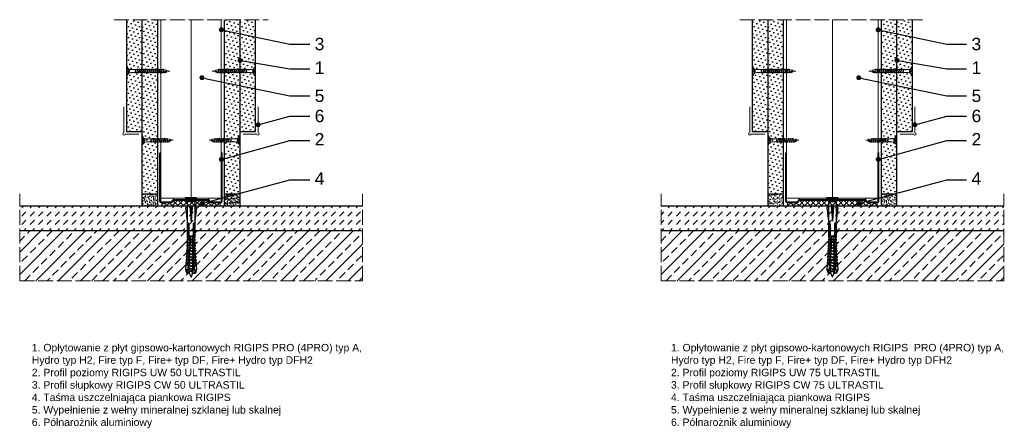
# Model space of a CAD drawing. Header units: millimetres. Extents: x 1487 to 2888, y 947 to 1276.
# Tile 1 of 2: x 1487 to 2280, y 947 to 1276. Entities that reach past the tile are written whole.
import ezdxf
from ezdxf import colors
from ezdxf.entities.mleader import LeaderData, LeaderLine
from ezdxf.math import Vec2, Vec3

# ---------------------------------------------------------------- set-up
doc = ezdxf.new("R2010")
doc.units = ezdxf.units.MM
doc.linetypes.add('ACAD_ISO02W100', pattern=[15, 12, -3])
for name, color, linetype, lineweight in [('_ISOVER WELNA', 7, 'BATTING', 9), ('_RIGIPS AKCESORIA', 7, 'Continuous', 18), ('_RIGIPS G-K', 7, 'Continuous', 25), ('_RIGIPS PROFIL', 7, 'Continuous', 18), ('KRESKOWANIE', 7, 'Continuous', 9), ('OPISY', 7, 'Continuous', 9), ('PRZERYWANA', 7, 'ACAD_ISO02W100', 9)]:
    doc.layers.add(name, color=color, linetype=linetype, lineweight=lineweight)
doc.styles.get("Standard").update_dxf_attribs({"font": 'arial.ttf'})
doc.linetypes.add('BATTING', pattern='A,0.00254,-2.54,[134,ltypeshp.shx,S=2.54,R=0,X=-2.54,Y=0],-5.08,[134,ltypeshp.shx,S=2.54,R=180,X=2.54,Y=0],-2.54', length=10.16254)

# ---------------------------------------------------------------- blocks, each defined once
blk = doc.blocks.new('TN 25')
at = {"layer": '_RIGIPS AKCESORIA'}
for p, q in [((0, -0.84), (0, 7.16)), ((0, 7.16), (0.46, 7.16)), ((0.46, 4.78), (0, 4.78)), ((0, 3.5), (1.77, 3.5)), ((0, 2.83), (1.77, 2.83)), ((0.46, 1.64), (0, 1.64)), ((0.46, 7.16), (0.46, 4.78)), ((0.46, -0.84), (0.46, 1.64)), ((1.77, 3.5), (1.77, 4.2)), ((1.77, 2.83), (1.77, 2.18)), ((3.02, 4.46), (8.47, 4.46)), ((7.49, 2.01), (3.55, 2.01)), ((7.12, 4.46), (7.12, 3.18)), ((8.03, 2.01), (7.12, 4.46)), ((7.12, 3.18), (7.65, 1.53)), ((7.65, 1.53), (8.03, 2.01)), ((9.41, 2.01), (8.03, 2.01)), ((8.47, 4.46), (8.79, 5)), ((9.61, 1.51), (8.47, 4.46)), ((8.79, 5), (9.93, 2.01)), ((9, 4.46), (10.1, 4.46)), ((9.93, 2.01), (9.61, 1.51)), ((11.04, 2.01), (9.93, 2.01)), ((10.1, 4.46), (10.41, 5)), ((11.23, 1.51), (10.1, 4.46)), ((10.41, 5), (11.56, 2.01)), ((10.62, 4.46), (11.67, 4.46)), ((11.56, 2.01), (11.23, 1.51)), ((12.61, 2.01), (11.56, 2.01)), ((11.67, 4.46), (11.99, 5)), ((12.81, 1.51), (11.67, 4.46)), ((11.99, 5), (13.14, 2.01)), ((12.2, 4.46), (13.21, 4.46)), ((13.14, 2.01), (12.81, 1.51)), ((14.15, 2.01), (13.14, 2.01)), ((13.21, 4.46), (13.52, 5)), ((14.34, 1.51), (13.21, 4.46)), ((13.52, 5), (14.67, 2.01)), ((13.73, 4.46), (14.8, 4.46)), ((14.67, 2.01), (14.34, 1.51)), ((15.74, 2.01), (14.67, 2.01)), ((14.8, 4.46), (15.12, 5)), ((15.94, 1.51), (14.8, 4.46)), ((15.12, 5), (16.26, 2.01)), ((15.33, 4.46), (16.42, 4.46)), ((16.26, 2.01), (15.94, 1.51)), ((17.36, 2.01), (16.26, 2.01)), ((16.42, 4.46), (16.73, 5)), ((17.55, 1.51), (16.42, 4.46)), ((16.73, 5), (17.88, 2.01)), ((16.94, 4.46), (17.99, 4.46)), ((17.88, 2.01), (17.55, 1.51)), ((18.93, 2.01), (17.88, 2.01)), ((17.99, 4.46), (18.31, 5)), ((19.13, 1.51), (17.99, 4.46)), ((18.31, 5), (19.45, 2.01)), ((18.52, 4.46), (19.68, 4.46)), ((19.45, 2.01), (19.13, 1.51)), ((19.45, 2.01), (20.62, 2.01)), ((19.68, 4.46), (20, 5)), ((20.82, 1.51), (19.68, 4.46)), ((20, 5), (21.14, 2.01)), ((20.21, 4.46), (20.7, 4.46)), ((20.7, 4.46), (22.28, 3.98)), ((21.14, 2.01), (20.82, 1.51)), ((21.14, 2.01), (21.81, 2.12)), ((21.85, 1.83), (21.67, 3.28)), ((21.67, 3.28), (22.14, 2.4)), ((22.14, 2.4), (21.85, 1.83)), ((22.7, 2.36), (22.14, 2.4)), ((22.28, 3.98), (22.56, 4.37)), ((22.7, 2.36), (22.28, 3.98)), ((22.56, 4.37), (23.03, 2.71)), ((23.03, 2.71), (22.7, 2.36)), ((22.71, 3.85), (25, 3.24)), ((25, 3.24), (23.03, 2.71)), ((0, -0.84), (0.46, -0.84))]:
    blk.add_line(p, q, dxfattribs=at)
for centre, major_axis, ratio, start_param, end_param in [((3.09, 7.67), (0.17, 3.2), 0.826134, 1.773653, 3.180586), ((-0.04, 0.9), (0, 3.93), 0.848176, -0.720942, -0.151112), ((3.37, -1.57), (0.28, 3.57), 0.832181, 0.035984, 1.430787), ((-2.73, 15.91), (0, 14.76), 0.848176, 3.399396, 3.475072), ((0.59, 4.62), (0, 2.81), 0.848176, 3.475072, 3.862535), ((1.66, 3.18), (0, 0.895), 0.848176, -1.552777, -0.720942), ((1.66, 3.18), (0, 0.895), 0.848176, 3.862535, 4.730408)]:
    blk.add_ellipse(centre, major_axis=major_axis, ratio=ratio, start_param=start_param, end_param=end_param, dxfattribs=at)
blk = doc.blocks.new('UW 50 ULTRASTIL')
h = blk.add_hatch()
h.set_pattern_fill('ANSI31', color=256, scale=0.5, style=0)
h.paths.add_polyline_path([(-104.51, 0.56), (-104.18, 1.24, -0.286951), (-103.29, 1.8), (-82.41, 1.8), (-76.29, 1.8, -0.286951), (-75.39, 1.24), (-75.06, 0.56, 0.286951), (-74.16, 0), (-65.59, 0, 0.414214), (-64.79, 0.8), (-64.79, 40), (-65.34, 40), (-65.34, 0.8, -0.414214), (-65.59, 0.55), (-73.82, 0.55, -0.286951), (-74.72, 1.11), (-75.05, 1.79, 0.286951), (-75.94, 2.35), (-103.63, 2.35, 0.286951), (-104.53, 1.79), (-104.86, 1.11, -0.286951), (-105.76, 0.55), (-113.99, 0.55, -0.414214), (-114.24, 0.8), (-114.24, 40), (-114.79, 40), (-114.79, 0.8, 0.414214), (-113.99, 0), (-105.41, 0, 0.286951)])
for p, q in [((-114.79, 0.8), (-114.79, 40)), ((-114.79, 40), (-114.24, 40)), ((-114.24, 0.8), (-114.24, 40)), ((-65.34, 0.8), (-65.34, 40)), ((-64.79, 40), (-65.34, 40)), ((-64.79, 0.8), (-64.79, 40)), ((-113.99, 0.55), (-105.76, 0.55)), ((-113.99, 0), (-105.41, 0)), ((-104.86, 1.11), (-104.53, 1.79)), ((-104.51, 0.56), (-104.18, 1.24)), ((-103.63, 2.35), (-75.94, 2.35)), ((-103.29, 1.8), (-76.29, 1.8)), ((-75.06, 0.56), (-75.39, 1.24)), ((-74.72, 1.11), (-75.05, 1.79)), ((-74.16, 0), (-65.59, 0)), ((-73.82, 0.55), (-65.59, 0.55))]:
    blk.add_line(p, q)
for centre, radius, start, end in [((-113.99, 0.8), 0.8, 180, 270), ((-113.99, 0.8), 0.25, 180, 270), ((-105.76, 1.55), 1, 270, 334.04349), ((-105.41, 1), 1, 270, 334.04349), ((-103.63, 1.35), 1, 90, 154.04349), ((-103.29, 0.8), 1, 90, 154.04349), ((-76.29, 0.8), 1, 25.95651, 90), ((-75.94, 1.35), 1, 25.95651, 90), ((-74.16, 1), 1, 205.95651, 270), ((-73.82, 1.55), 1, 205.95651, 270), ((-65.59, 0.8), 0.8, 270, 0), ((-65.59, 0.8), 0.25, 270, 0)]:
    blk.add_arc(centre, radius, start, end)
blk = doc.blocks.new('UW 75 ULTRASTIL')
h = blk.add_hatch()
h.set_pattern_fill('ANSI31', color=256, scale=0.5, style=0)
h.paths.add_polyline_path([(-11.93, 0.56), (-11.6, 1.24, -0.286951), (-10.7, 1.8), (10.18, 1.8), (41.3, 1.8, -0.286951), (42.2, 1.24), (42.53, 0.56, 0.286951), (43.43, 0), (52, 0, 0.414214), (52.8, 0.8), (52.8, 40), (52.25, 40), (52.25, 0.8, -0.414214), (52, 0.55), (43.77, 0.55, -0.286951), (42.87, 1.11), (42.54, 1.79, 0.286951), (41.64, 2.35), (-11.04, 2.35, 0.286951), (-11.94, 1.79), (-12.27, 1.11, -0.286951), (-13.17, 0.55), (-21.4, 0.55, -0.414214), (-21.65, 0.8), (-21.65, 40), (-22.2, 40), (-22.2, 0.8, 0.414214), (-21.4, 0), (-12.83, 0, 0.286951)])
for p, q in [((-22.2, 0.8), (-22.2, 40)), ((-22.2, 40), (-21.65, 40)), ((-21.65, 0.8), (-21.65, 40)), ((52.25, 0.8), (52.25, 40)), ((52.8, 40), (52.25, 40)), ((52.8, 0.8), (52.8, 40)), ((-21.4, 0.55), (-13.17, 0.55)), ((-21.4, 0), (-12.83, 0)), ((-12.27, 1.11), (-11.94, 1.79)), ((-11.93, 0.56), (-11.6, 1.24)), ((-11.04, 2.35), (41.64, 2.35)), ((-10.7, 1.8), (41.3, 1.8)), ((42.53, 0.56), (42.2, 1.24)), ((42.87, 1.11), (42.54, 1.79)), ((43.43, 0), (52, 0)), ((43.77, 0.55), (52, 0.55))]:
    blk.add_line(p, q)
for centre, radius, start, end in [((-21.4, 0.8), 0.8, 180, 270), ((-21.4, 0.8), 0.25, 180, 270), ((-13.17, 1.55), 1, 270, 334.04349), ((-12.83, 1), 1, 270, 334.04349), ((-11.04, 1.35), 1, 90, 154.04349), ((-10.7, 0.8), 1, 90, 154.04349), ((41.3, 0.8), 1, 25.95651, 90), ((41.64, 1.35), 1, 25.95651, 90), ((43.43, 1), 1, 205.95651, 270), ((43.77, 1.55), 1, 205.95651, 270), ((52, 0.8), 0.8, 270, 0), ((52, 0.8), 0.25, 270, 0)]:
    blk.add_arc(centre, radius, start, end)
blk = doc.blocks.new('TN 35')
at = {"layer": '_RIGIPS AKCESORIA'}
for p, q in [((0, -0.84), (0, 7.16)), ((0, 7.16), (0.46, 7.16)), ((0.46, 4.78), (0, 4.78)), ((0, 3.5), (1.77, 3.5)), ((0, 2.83), (1.77, 2.83)), ((0.46, 1.64), (0, 1.64)), ((0.46, 7.16), (0.46, 4.78)), ((0.46, -0.84), (0.46, 1.64)), ((1.77, 3.5), (1.77, 4.2)), ((1.77, 2.83), (1.77, 2.18)), ((3.02, 4.46), (8.47, 4.46)), ((7.49, 2.01), (3.55, 2.01)), ((7.12, 4.46), (7.12, 3.18)), ((8.03, 2.01), (7.12, 4.46)), ((7.12, 3.18), (7.65, 1.53)), ((7.65, 1.53), (8.03, 2.01)), ((9.41, 2.01), (8.03, 2.01)), ((8.47, 4.46), (8.79, 5)), ((9.61, 1.51), (8.47, 4.46)), ((8.79, 5), (9.93, 2.01)), ((9, 4.46), (10.1, 4.46)), ((9.93, 2.01), (9.61, 1.51)), ((11.04, 2.01), (9.93, 2.01)), ((10.1, 4.46), (10.41, 5)), ((11.23, 1.51), (10.1, 4.46)), ((10.41, 5), (11.56, 2.01)), ((10.62, 4.46), (11.67, 4.46)), ((11.56, 2.01), (11.23, 1.51)), ((12.61, 2.01), (11.56, 2.01)), ((11.67, 4.46), (11.99, 5)), ((12.81, 1.51), (11.67, 4.46)), ((11.99, 5), (13.14, 2.01)), ((12.2, 4.46), (13.21, 4.46)), ((13.14, 2.01), (12.81, 1.51)), ((14.15, 2.01), (13.14, 2.01)), ((13.21, 4.46), (13.52, 5)), ((14.34, 1.51), (13.21, 4.46)), ((13.52, 5), (14.67, 2.01)), ((13.73, 4.46), (14.8, 4.46)), ((14.67, 2.01), (14.34, 1.51)), ((15.74, 2.01), (14.67, 2.01)), ((14.8, 4.46), (15.12, 5)), ((15.94, 1.51), (14.8, 4.46)), ((15.12, 5), (16.26, 2.01)), ((15.33, 4.46), (16.42, 4.46)), ((16.26, 2.01), (15.94, 1.51)), ((17.36, 2.01), (16.26, 2.01)), ((16.42, 4.46), (16.73, 5)), ((17.55, 1.51), (16.42, 4.46)), ((16.73, 5), (17.88, 2.01)), ((16.94, 4.46), (17.99, 4.46)), ((17.88, 2.01), (17.55, 1.51)), ((18.93, 2.01), (17.84, 2.01)), ((17.99, 4.46), (18.31, 5)), ((19.13, 1.51), (17.99, 4.46)), ((18.31, 5), (19.45, 2.01)), ((18.52, 4.46), (19.57, 4.46)), ((19.45, 2.01), (19.13, 1.51)), ((20.51, 2.01), (19.41, 2.01)), ((19.57, 4.46), (19.88, 5)), ((20.7, 1.51), (19.57, 4.46)), ((19.88, 5), (21.03, 2.01)), ((20.09, 4.46), (21.14, 4.46)), ((21.03, 2.01), (20.7, 1.51)), ((22.08, 2.01), (20.99, 2.01)), ((21.14, 4.46), (21.46, 5)), ((22.28, 1.51), (21.14, 4.46)), ((21.46, 5), (22.6, 2.01)), ((21.67, 4.46), (22.72, 4.46)), ((22.6, 2.01), (22.28, 1.51)), ((23.66, 2.01), (22.56, 2.01)), ((22.72, 4.46), (23.03, 5)), ((23.85, 1.51), (22.72, 4.46)), ((23.03, 5), (24.18, 2.01)), ((23.24, 4.46), (24.29, 4.46)), ((24.18, 2.01), (23.85, 1.51)), ((25.23, 2.01), (24.14, 2.01)), ((24.29, 4.46), (24.61, 5)), ((25.43, 1.51), (24.29, 4.46)), ((24.61, 5), (25.75, 2.01)), ((24.81, 4.46), (25.87, 4.46)), ((25.75, 2.01), (25.43, 1.51)), ((26.81, 2.01), (25.71, 2.01)), ((25.87, 4.46), (26.18, 5)), ((27, 1.51), (25.87, 4.46)), ((26.18, 5), (27.33, 2.01)), ((26.39, 4.46), (27.44, 4.46)), ((27.33, 2.01), (27, 1.51)), ((28.38, 2.01), (27.33, 2.01)), ((27.44, 4.46), (27.76, 5)), ((28.58, 1.51), (27.44, 4.46)), ((27.76, 5), (28.9, 2.01)), ((27.96, 4.46), (29.13, 4.46)), ((28.9, 2.01), (28.58, 1.51)), ((28.9, 2.01), (30.07, 2.01)), ((29.13, 4.46), (29.45, 5)), ((30.27, 1.51), (29.13, 4.46)), ((29.45, 5), (30.59, 2.01)), ((29.65, 4.46), (30.15, 4.46)), ((30.15, 4.46), (31.73, 3.98)), ((30.59, 2.01), (30.27, 1.51)), ((30.59, 2.01), (31.26, 2.12)), ((31.3, 1.83), (31.12, 3.28)), ((31.12, 3.28), (31.59, 2.4)), ((31.59, 2.4), (31.3, 1.83)), ((32.15, 2.36), (31.59, 2.4)), ((31.73, 3.98), (32.01, 4.37)), ((32.15, 2.36), (31.73, 3.98)), ((32.01, 4.37), (32.48, 2.71)), ((32.48, 2.71), (32.15, 2.36)), ((32.16, 3.85), (35, 3.24)), ((35, 3.24), (32.48, 2.71)), ((0, -0.84), (0.46, -0.84))]:
    blk.add_line(p, q, dxfattribs=at)
for centre, major_axis, ratio, start_param, end_param in [((3.09, 7.67), (0.17, 3.2), 0.826134, 1.773653, 3.180586), ((-0.04, 0.9), (0, 3.93), 0.848176, -0.720942, -0.151112), ((3.37, -1.57), (0.28, 3.57), 0.832181, 0.035984, 1.430787), ((-2.73, 15.91), (0, 14.76), 0.848176, 3.399396, 3.475072), ((0.59, 4.62), (0, 2.81), 0.848176, 3.475072, 3.862535), ((1.66, 3.18), (0, 0.895), 0.848176, -1.552777, -0.720942), ((1.66, 3.18), (0, 0.895), 0.848176, 3.862535, 4.730408)]:
    blk.add_ellipse(centre, major_axis=major_axis, ratio=ratio, start_param=start_param, end_param=end_param, dxfattribs=at)
blk = doc.blocks.new('kolek rozprezny komplet 60')
for p, q in [((390.66, 217.01), (390.76, 218.91)), ((393.15, 216.88), (390.66, 217.01)), ((393.75, 218.75), (390.71, 217.96)), ((393.81, 219.85), (390.76, 218.91)), ((391.67, 216.95), (392.67, 216.95)), ((392.67, 216.95), (391.67, 213.95)), ((392.67, 216.95), (392.07, 213.95)), ((393.07, 216.95), (392.07, 213.95)), ((392.67, 216.95), (393.04, 217.45)), ((393.07, 216.95), (393.04, 217.45)), ((393.07, 216.95), (394.67, 216.95)), ((394.67, 216.95), (393.67, 213.95)), ((393.68, 217.35), (393.81, 219.85)), ((417.38, 216.11), (393.68, 217.35)), ((417.38, 214.79), (393.68, 213.55)), ((420.47, 216.55), (393.71, 217.95)), ((420.47, 214.35), (393.71, 212.95)), ((397.41, 219.66), (393.81, 219.85)), ((394.67, 216.95), (394.07, 213.95)), ((395.07, 216.95), (394.07, 213.95)), ((394.67, 216.95), (394.92, 217.29)), ((395.07, 216.95), (395.05, 217.28)), ((395.07, 216.95), (397.07, 216.95)), ((397.07, 216.95), (396.07, 213.95)), ((397.07, 216.95), (396.47, 213.95)), ((397.47, 216.95), (396.47, 213.95)), ((397.07, 216.95), (397.23, 217.17)), ((397.31, 217.76), (397.41, 219.66)), ((397.47, 216.95), (397.46, 217.16)), ((397.47, 216.95), (399.47, 216.95)), ((397.67, 217.14), (397.71, 217.74)), ((399, 219.58), (397.82, 218.98)), ((398.47, 217.1), (398.5, 217.7)), ((399.47, 216.95), (398.47, 213.95)), ((399.47, 216.95), (398.87, 213.95)), ((399.87, 216.95), (398.87, 213.95)), ((398.9, 217.68), (399, 219.58)), ((399.8, 219.54), (399, 219.58)), ((399.47, 216.95), (399.55, 217.05)), ((399.7, 217.64), (399.8, 219.54)), ((399.87, 216.95), (399.87, 217.03)), ((399.87, 216.95), (401.38, 216.95)), ((400.07, 217.02), (400.1, 217.62)), ((401.4, 219.45), (400.22, 218.85)), ((400.87, 216.98), (400.9, 217.58)), ((401.87, 216.92), (400.87, 213.95)), ((401.87, 216.92), (401.27, 213.95)), ((402.26, 216.9), (401.27, 213.95)), ((401.3, 217.56), (401.4, 219.45)), ((402.2, 219.41), (401.4, 219.45)), ((402.1, 217.51), (402.2, 219.41)), ((402.47, 216.89), (402.5, 217.49)), ((403.8, 219.33), (402.61, 218.72)), ((403.27, 216.85), (403.3, 217.45)), ((404.22, 216.8), (403.31, 214.05)), ((403.7, 217.43), (403.8, 219.33)), ((404.24, 216.8), (403.7, 214.07)), ((404.62, 216.78), (403.72, 214.07)), ((404.6, 219.29), (403.8, 219.33)), ((404.5, 217.39), (404.6, 219.29)), ((404.86, 216.77), (404.9, 217.37)), ((404.86, 214.13), (404.9, 213.53)), ((406.19, 219.2), (405.01, 218.6)), ((405.66, 216.73), (405.69, 217.32)), ((405.66, 214.17), (405.69, 213.58)), ((406.58, 216.68), (405.75, 214.18)), ((406.09, 217.3), (406.19, 219.2)), ((406.62, 216.68), (406.12, 214.2)), ((406.98, 216.66), (406.16, 214.2)), ((406.99, 219.16), (406.19, 219.2)), ((406.89, 217.26), (406.99, 219.16)), ((407.26, 216.64), (407.29, 217.24)), ((407.26, 214.26), (407.29, 213.66)), ((408.59, 219.08), (407.41, 218.47)), ((408.06, 216.6), (408.09, 217.2)), ((408.06, 214.3), (408.09, 213.7)), ((408.94, 216.55), (408.19, 214.31)), ((408.49, 217.18), (408.59, 219.08)), ((408.99, 216.55), (408.55, 214.33)), ((409.39, 219.03), (408.59, 219.08)), ((409.34, 216.53), (408.6, 214.33)), ((409.29, 217.14), (409.39, 219.03)), ((409.66, 216.52), (409.69, 217.12)), ((409.66, 214.38), (409.69, 213.79)), ((410.99, 218.95), (409.8, 218.35)), ((410.46, 216.47), (410.49, 217.07)), ((410.46, 214.43), (410.49, 213.83)), ((411.3, 216.43), (410.64, 214.44)), ((410.89, 217.05), (410.99, 218.95)), ((411.37, 216.43), (410.98, 214.45)), ((411.69, 216.41), (411.04, 214.46)), ((412.59, 218.87), (411.4, 218.26)), ((412.05, 216.39), (412.09, 216.99)), ((412.05, 214.51), (412.09, 213.91)), ((412.49, 216.97), (412.59, 218.87)), ((413.38, 218.82), (412.59, 218.87)), ((412.85, 216.35), (412.89, 216.95)), ((412.85, 214.55), (412.89, 213.95)), ((413.66, 216.31), (413.08, 214.56)), ((413.28, 216.93), (413.38, 218.82)), ((413.75, 216.3), (413.4, 214.58)), ((414.05, 216.29), (413.49, 214.58)), ((414.98, 218.74), (413.8, 218.14)), ((414.45, 216.27), (414.48, 216.86)), ((414.45, 214.64), (414.48, 214.04)), ((414.88, 216.84), (414.98, 218.74)), ((415.78, 218.7), (414.98, 218.74)), ((415.25, 216.22), (415.28, 216.82)), ((415.25, 214.68), (415.28, 214.08)), ((416.02, 216.18), (415.52, 214.69)), ((415.68, 216.8), (415.78, 218.7)), ((416.12, 216.18), (415.83, 214.71)), ((416.41, 216.16), (415.93, 214.71)), ((417.38, 218.62), (416.2, 218.01)), ((417.28, 216.72), (417.38, 218.62)), ((417.28, 214.18), (417.38, 212.29)), ((418.18, 218.57), (417.38, 218.62)), ((418.22, 215.58), (418.01, 214.95)), ((418.08, 216.68), (418.18, 218.57)), ((418.08, 214.22), (418.18, 212.33)), ((419.78, 218.49), (418.59, 217.89)), ((419.68, 216.59), (419.78, 218.49)), ((419.68, 214.31), (419.78, 212.41)), ((430.17, 217.15), (419.71, 217.15)), ((431.37, 217.95), (419.75, 217.95)), ((448.67, 218.45), (419.77, 218.45)), ((420.47, 217.15), (420.47, 213.75)), ((420.67, 217.15), (420.67, 213.75)), ((420.87, 217.15), (420.87, 213.75)), ((443.47, 219.95), (432.8, 218.45)), ((444.34, 216.37), (432.8, 215.45)), ((432.8, 215.45), (443.47, 215.45)), ((444.34, 214.53), (432.8, 215.45)), ((443.47, 218.45), (443.47, 219.95)), ((443.47, 219.95), (444.34, 218.45)), ((444.34, 216.37), (443.47, 215.45)), ((444.34, 214.53), (443.47, 215.45)), ((444.34, 214.53), (444.34, 216.37)), ((450.17, 219.95), (448.67, 218.45)), ((448.67, 218.45), (448.67, 212.45)), ((448.67, 216.95), (448.67, 213.95)), ((450.17, 219.95), (450.17, 210.95)), ((450.67, 219.95), (450.17, 219.95)), ((450.67, 219.95), (450.67, 210.95)), ((450.67, 219.35), (451.17, 219.95)), ((451.17, 219.95), (451.67, 219.95)), ((451.17, 219.95), (451.17, 210.95)), ((451.67, 219.95), (451.67, 210.95)), ((393.15, 214.02), (390.66, 213.89)), ((390.66, 213.89), (390.76, 211.99)), ((393.75, 212.15), (390.71, 212.94)), ((393.81, 211.05), (390.76, 211.99)), ((391.67, 213.95), (391.71, 213.45)), ((391.71, 213.45), (392.07, 213.95)), ((392.07, 213.95), (393.67, 213.95)), ((393.67, 213.95), (393.7, 213.55)), ((393.68, 213.55), (393.81, 211.05)), ((393.78, 213.55), (394.07, 213.95)), ((397.41, 211.24), (393.81, 211.05)), ((394.07, 213.95), (396.07, 213.95)), ((396.07, 213.95), (396.09, 213.67)), ((396.28, 213.68), (396.47, 213.95)), ((396.47, 213.95), (398.47, 213.95)), ((397.31, 213.14), (397.41, 211.24)), ((397.67, 213.76), (397.71, 213.16)), ((399, 211.32), (397.82, 211.93)), ((398.47, 213.95), (398.48, 213.8)), ((398.47, 213.8), (398.5, 213.2)), ((398.77, 213.81), (398.87, 213.95)), ((398.87, 213.95), (400.87, 213.95)), ((398.9, 213.22), (399, 211.32)), ((399.8, 211.36), (399, 211.32)), ((399.7, 213.26), (399.8, 211.36)), ((400.07, 213.88), (400.1, 213.28)), ((401.4, 211.45), (400.22, 212.05)), ((400.87, 213.95), (400.88, 213.92)), ((400.87, 213.92), (400.9, 213.32)), ((401.27, 213.95), (401.38, 213.95)), ((401.27, 213.94), (401.27, 213.95)), ((401.3, 213.35), (401.4, 211.45)), ((402.2, 211.49), (401.4, 211.45)), ((402.1, 213.39), (402.2, 211.49)), ((402.47, 214.01), (402.5, 213.41)), ((403.8, 211.57), (402.61, 212.18)), ((403.27, 214.05), (403.3, 213.45)), ((403.7, 213.47), (403.8, 211.57)), ((404.6, 211.62), (403.8, 211.57)), ((404.5, 213.51), (404.6, 211.62)), ((406.19, 211.7), (405.01, 212.3)), ((406.09, 213.6), (406.19, 211.7)), ((406.99, 211.74), (406.19, 211.7)), ((406.89, 213.64), (406.99, 211.74)), ((408.59, 211.82), (407.41, 212.43)), ((408.49, 213.72), (408.59, 211.82)), ((409.39, 211.87), (408.59, 211.82)), ((409.29, 213.76), (409.39, 211.87)), ((410.99, 211.95), (409.8, 212.55)), ((410.89, 213.85), (410.99, 211.95)), ((412.59, 212.03), (411.4, 212.64)), ((412.49, 213.93), (412.59, 212.03)), ((413.38, 212.08), (412.59, 212.03)), ((413.28, 213.97), (413.38, 212.08)), ((414.98, 212.16), (413.8, 212.76)), ((414.88, 214.06), (414.98, 212.16)), ((415.78, 212.2), (414.98, 212.16)), ((415.68, 214.1), (415.78, 212.2)), ((417.38, 212.29), (416.2, 212.89)), ((418.18, 212.33), (417.38, 212.29)), ((419.78, 212.41), (418.59, 213.01)), ((430.17, 213.75), (419.71, 213.75)), ((431.37, 212.95), (419.75, 212.95)), ((448.67, 212.45), (419.77, 212.45)), ((443.47, 210.95), (432.8, 212.45)), ((443.47, 212.45), (443.47, 210.95)), ((443.47, 210.95), (444.34, 212.45)), ((450.17, 210.95), (448.67, 212.45)), ((450.67, 210.95), (450.17, 210.95)), ((450.67, 211.55), (451.17, 210.95)), ((451.17, 210.95), (451.67, 210.95))]:
    blk.add_line(p, q)
for centre, radius, start, end in [((393.41, 206.24), 10.85, 99.20383, 121.90826), ((393.41, 224.66), 10.85, 238.09174, 260.79617), ((393.65, 216.85), 0.5, 87, 177), ((397.68, 219.24), 0.3, 177, 297), ((400.08, 219.12), 0.3, 177, 297), ((402.48, 218.99), 0.3, 177, 297), ((404.87, 218.87), 0.3, 177, 297), ((407.27, 218.74), 0.3, 177, 297), ((409.67, 218.61), 0.3, 177, 297), ((411.27, 218.53), 0.3, 177, 297), ((413.66, 218.41), 0.3, 177, 297), ((416.06, 218.28), 0.3, 177, 297), ((417.55, 215.45), 0.682, 255.86037, 104.13858), ((418.46, 218.15), 0.3, 177, 297), ((422.67, 216.95), 1, 90, 168.46304), ((430.17, 218.45), 1.3, 270, 0), ((393.65, 214.05), 0.5, 183, 273), ((397.68, 211.66), 0.3, 63, 183), ((400.08, 211.78), 0.3, 63, 183), ((402.48, 211.91), 0.3, 63, 183), ((404.87, 212.03), 0.3, 63, 183), ((407.27, 212.16), 0.3, 63, 183), ((409.67, 212.29), 0.3, 63, 183), ((411.27, 212.37), 0.3, 63, 183), ((413.66, 212.5), 0.3, 63, 183), ((416.06, 212.62), 0.3, 63, 183), ((418.46, 212.75), 0.3, 63, 183), ((422.67, 213.95), 1, 191.53696, 270), ((430.17, 212.45), 1.3, 0, 90)]:
    blk.add_arc(centre, radius, start, end)
blk = doc.blocks.new('polnaroznik')
at = {"layer": '_RIGIPS AKCESORIA'}
for p, q in [((430.5, 56.15), (451.5, 56.15)), ((429.5, 44.15), (429.5, 55.15))]:
    blk.add_line(p, q, dxfattribs=at)
blk.add_arc((429.5, 56.15), 1, 0, 270, dxfattribs=at)
blk = doc.blocks.new('_Dot')
at = {"color": 0, "linetype": 'ByBlock', "lineweight": -2}
blk.add_line((-0.5, 0), (-1, 0), dxfattribs=at)
at = {"color": 0, "linetype": 'ByBlock', "const_width": 0.5}
blk.add_lwpolyline([(-0.25, 0, 1), (0.25, 0, 1)], format="xyb", close=True, dxfattribs=at)

msp = doc.modelspace()

# ---------------------------------------------------------------- hatches: boundary and pattern name
at = {"layer": '_RIGIPS G-K'}
h = msp.add_hatch(dxfattribs=at)
h.set_pattern_fill('DOTS', color=256, scale=2, angle=45, style=0)
h.set_pattern_definition([(45, (-91.5, 9e-13), (-1.122532, 3.367596), [0, -3.175])])
h.paths.add_polyline_path([(1585.27, 1276.07), (1572.77, 1276.07), (1572.77, 1186.07), (1585.27, 1186.07)])
h = msp.add_hatch(dxfattribs=at)
h.set_pattern_fill('DOTS', color=256, scale=2, angle=45, style=0)
h.set_pattern_definition([(45, (-1.5, -308.061), (-1.122532, 3.367596), [0, -3.175])])
h.paths.add_polyline_path([(1597.77, 1276.07), (1585.27, 1276.07), (1585.27, 1136.07), (1597.77, 1136.07)])
h = msp.add_hatch(dxfattribs=at)
h.set_pattern_fill('DOTS', color=256, scale=2, angle=45, style=0)
h.set_pattern_definition([(45, (1.5, -308.061), (-1.122532, 3.367596), [0, -3.175])])
h.paths.add_polyline_path([(1664.27, 1276.07), (1651.77, 1276.07), (1651.77, 1136.07), (1664.27, 1136.07)])
h = msp.add_hatch(dxfattribs=at)
h.set_pattern_fill('DOTS', color=256, scale=2, angle=45, style=0)
h.paths.add_polyline_path([(1676.77, 1276.07), (1664.27, 1276.07), (1664.27, 1186.07), (1676.77, 1186.07)])
h = msp.add_hatch(dxfattribs=at)
h.set_pattern_fill('DOTS', color=256, scale=2, angle=45, style=0)
h.set_pattern_definition([(45, (412.5134, -7e-13), (-1.122532, 3.367596), [0, -3.175])])
h.paths.add_polyline_path([(2089.29, 1276.07), (2076.79, 1276.07), (2076.79, 1186.07), (2089.29, 1186.07)])
h = msp.add_hatch(dxfattribs=at)
h.set_pattern_fill('DOTS', color=256, scale=2, angle=45, style=0)
h.set_pattern_definition([(45, (502.5134, -308.061), (-1.122532, 3.367596), [0, -3.175])])
h.paths.add_polyline_path([(2101.79, 1276.07), (2089.29, 1276.07), (2089.29, 1136.07), (2101.79, 1136.07)])
h = msp.add_hatch(dxfattribs=at)
h.set_pattern_fill('DOTS', color=256, scale=2, angle=45, style=0)
h.set_pattern_definition([(45, (530.5134, -308.061), (-1.122532, 3.367596), [0, -3.175])])
h.paths.add_polyline_path([(2193.29, 1276.07), (2180.79, 1276.07), (2180.79, 1136.07), (2193.29, 1136.07)])
h = msp.add_hatch(dxfattribs=at)
h.set_pattern_fill('DOTS', color=256, scale=2, angle=45, style=0)
h.set_pattern_definition([(45, (529.0134, -5e-13), (-1.122532, 3.367596), [0, -3.175])])
h.paths.add_polyline_path([(2205.79, 1276.07), (2193.29, 1276.07), (2193.29, 1186.07), (2205.79, 1186.07)])
h = msp.add_hatch(dxfattribs=at)
h.set_pattern_fill('AR-SAND', color=256, scale=0.05, style=0)
h.set_pattern_definition([(37.5, (-1.5, 0), (-0.0800016, 2.4470662), [0, -1.9304, 0, -2.159, 0, -2.06375]), (7.5, (-1.5, 0), (2.2476164, 3.5841255), [0, -1.0414, 0, -1.7399, 0, -0.66675]), (327.5, (-3.062, 0), (3.9549619, 0.007186), [0, -0.635, 0, -2.286, 0, -2.9845]), (317.5, (-3.062, 0), (3.817782, 1.1146466), [0, -0.3175, 0, -1.4986, 0, -1.7145])])
h.paths.add_polyline_path([(1585.27, 1136.07), (1585.27, 1126.07), (1597.77, 1126.07), (1597.77, 1136.07)])
h = msp.add_hatch(dxfattribs=at)
h.set_pattern_fill('AR-SAND', color=256, scale=0.05, style=0)
h.set_pattern_definition([(37.5, (1.5, 0), (-0.0800016, 2.4470662), [0, -1.9304, 0, -2.159, 0, -2.06375]), (7.5, (1.5, 0), (2.2476164, 3.5841255), [0, -1.0414, 0, -1.7399, 0, -0.66675]), (327.5, (-0.062, 0), (3.9549619, 0.007186), [0, -0.635, 0, -2.286, 0, -2.9845]), (317.5, (-0.062, 0), (3.817782, 1.1146466), [0, -0.3175, 0, -1.4986, 0, -1.7145])])
h.paths.add_polyline_path([(1664.27, 1126.07), (1664.27, 1136.07), (1651.77, 1136.07), (1651.77, 1126.07)])
h = msp.add_hatch(dxfattribs=at)
h.set_pattern_fill('AR-SAND', color=256, scale=0.05, style=0)
h.set_pattern_definition([(37.5, (189.0134, 0), (-0.0800016, 2.4470662), [0, -1.9304, 0, -2.159, 0, -2.06375]), (7.5, (189.0134, 0), (2.2476164, 3.5841255), [0, -1.0414, 0, -1.7399, 0, -0.66675]), (327.5, (187.4513, 0), (3.9549619, 0.007186), [0, -0.635, 0, -2.286, 0, -2.9845]), (317.5, (187.4513, 0), (3.8177823, 1.1146466), [0, -0.3175, 0, -1.4986, 0, -1.7145])])
h.paths.add_polyline_path([(2089.29, 1136.07), (2089.29, 1126.07), (2101.79, 1126.07), (2101.79, 1136.07)])
h = msp.add_hatch(dxfattribs=at)
h.set_pattern_fill('AR-SAND', color=256, scale=0.05, style=0)
h.set_pattern_definition([(37.5, (192.0134, 0), (-0.0800016, 2.4470662), [0, -1.9304, 0, -2.159, 0, -2.06375]), (7.5, (192.0134, 0), (2.2476164, 3.5841255), [0, -1.0414, 0, -1.7399, 0, -0.66675]), (327.5, (190.4513, 0), (3.9549619, 0.007186), [0, -0.635, 0, -2.286, 0, -2.9845]), (317.5, (190.4513, 0), (3.8177823, 1.1146466), [0, -0.3175, 0, -1.4986, 0, -1.7145])])
h.paths.add_polyline_path([(2193.29, 1126.07), (2193.29, 1136.07), (2180.79, 1136.07), (2180.79, 1126.07)])
at = {"layer": 'KRESKOWANIE'}
h = msp.add_hatch(dxfattribs=at)
h.set_pattern_fill('ANSI37', color=256, angle=90, style=0)
h.set_pattern_definition([(135, (0, -308.061), (-2.245064, -2.245064), []), (225, (0, -308.061), (2.245064, -2.245064), [])])
h.paths.add_polyline_path([(1648.37, 1129.07), (1640.4, 1129.07, -0.286951), (1639.5, 1129.63), (1639.17, 1130.31, 0.286951), (1638.27, 1130.87), (1611.28, 1130.87, 0.286951), (1610.38, 1130.31), (1610.05, 1129.63, -0.286951), (1609.15, 1129.07), (1601.17, 1129.07), (1601.17, 1126.07), (1648.37, 1126.07)])
h = msp.add_hatch(dxfattribs=at)
h.set_pattern_fill('ANSI37', color=256, angle=90, style=0)
h.set_pattern_definition([(135, (190.5134, -308.061), (-2.245064, -2.245064), []), (225, (190.5134, -308.061), (2.245064, -2.245064), [])])
h.paths.add_polyline_path([(2177.39, 1129.07), (2169.41, 1129.07, -0.286951), (2168.51, 1129.63), (2168.19, 1130.31, 0.286951), (2167.29, 1130.87), (2115.29, 1130.87, 0.286951), (2114.39, 1130.31), (2114.06, 1129.63, -0.286951), (2113.16, 1129.07), (2105.19, 1129.07), (2105.19, 1126.07), (2177.39, 1126.07)])
h = msp.add_hatch(dxfattribs=at)
h.set_pattern_fill('DASH', color=256, scale=1.5, angle=45, style=0)
h.paths.add_polyline_path([(1762.77, 1126.07), (1486.77, 1126.07), (1486.77, 1106.07), (1762.77, 1106.07)])
h = msp.add_hatch(dxfattribs=at)
h.set_pattern_fill('DASH', color=256, scale=1.5, angle=45, style=0)
h.set_pattern_definition([(45, (190.5134, 0), (4e-16, 6.735192), [4.7625, -4.7625])])
h.paths.add_polyline_path([(2279.29, 1126.07), (2003.29, 1126.07), (2003.29, 1106.07), (2279.29, 1106.07)])
h = msp.add_hatch(dxfattribs=at)
h.set_pattern_fill('ANSI33', color=256, scale=2, style=0)
h.set_pattern_definition([(45, (0, -308.061), (-8.980256, 8.980256), []), (45, (8.98, -308.061), (-8.980256, 8.980256), [6.35, -3.175])])
h.paths.add_polyline_path([(1762.77, 1106.07), (1486.77, 1106.07), (1486.77, 1066.07), (1762.77, 1066.07)])
h = msp.add_hatch(dxfattribs=at)
h.set_pattern_fill('ANSI33', color=256, scale=2, style=0)
h.set_pattern_definition([(45, (516.513, -308.061), (-8.980256, 8.980256), []), (45, (525.494, -308.061), (-8.980256, 8.980256), [6.35, -3.175])])
h.paths.add_polyline_path([(2279.29, 1106.07), (2003.29, 1106.07), (2003.29, 1066.07), (2279.29, 1066.07)])

# ---------------------------------------------------------------- linework, layer by layer
for p, q in [((1762.77, 1126.07), (1486.77, 1126.07)), ((2279.29, 1126.07), (2003.29, 1126.07)), ((1762.77, 1106.07), (1486.77, 1106.07)), ((2279.29, 1106.07), (2003.29, 1106.07))]:
    msp.add_line(p, q)
at = {"layer": '_ISOVER WELNA', "ltscale": 2.4}
msp.add_line((1624.77, 1276.07), (1624.77, 1131.42), dxfattribs=at)
at = {"layer": '_ISOVER WELNA', "ltscale": 3.6}
msp.add_line((2141.29, 1276.07), (2141.29, 1131.42), dxfattribs=at)
at = {"layer": '_RIGIPS G-K'}
for p, q in [((1572.77, 1276.07), (1572.77, 1186.07)), ((1585.27, 1276.07), (1585.27, 1126.07)), ((1597.77, 1276.07), (1597.77, 1126.07)), ((1651.77, 1126.07), (1651.77, 1276.07)), ((1664.27, 1126.07), (1664.27, 1276.07)), ((1676.77, 1186.07), (1676.77, 1276.07)), ((2076.79, 1276.07), (2076.79, 1186.07)), ((2089.29, 1276.07), (2089.29, 1126.07)), ((2101.79, 1276.07), (2101.79, 1126.07)), ((2180.79, 1126.07), (2180.79, 1276.07)), ((2193.29, 1126.07), (2193.29, 1276.07)), ((2205.79, 1186.07), (2205.79, 1276.07)), ((1572.77, 1186.07), (1585.27, 1186.07)), ((1664.27, 1186.07), (1676.77, 1186.07)), ((2076.79, 1186.07), (2089.29, 1186.07)), ((2193.29, 1186.07), (2205.79, 1186.07)), ((1585.27, 1136.07), (1597.77, 1136.07)), ((1651.77, 1136.07), (1664.27, 1136.07)), ((2089.29, 1136.07), (2101.79, 1136.07)), ((2180.79, 1136.07), (2193.29, 1136.07)), ((1664.27, 1126.07), (1651.77, 1126.07)), ((2179.29, 1126.07), (2166.79, 1126.07))]:
    msp.add_line(p, q, dxfattribs=at)
at = {"layer": '_RIGIPS PROFIL', "lineweight": 9}
for p, q in [((1600.37, 1276.07), (1600.37, 1132.42)), ((1649.17, 1276.07), (1649.17, 1132.42)), ((2104.39, 1276.07), (2104.39, 1132.42)), ((2178.19, 1276.07), (2178.19, 1132.42)), ((1649.17, 1132.42), (1600.37, 1132.42)), ((2178.19, 1132.42), (2104.39, 1132.42))]:
    msp.add_line(p, q, dxfattribs=at)
at = {"layer": 'KRESKOWANIE'}
for p, q in [((1601.17, 1129.07), (1601.17, 1126.07)), ((1648.37, 1129.07), (1648.37, 1126.07)), ((2105.19, 1129.07), (2105.19, 1126.07)), ((2177.39, 1129.07), (2177.39, 1126.07))]:
    msp.add_line(p, q, dxfattribs=at)
at = {"layer": 'PRZERYWANA'}
for p, q in [((1562.77, 1276.07), (1686.77, 1276.07)), ((2066.79, 1276.07), (2215.79, 1276.07)), ((1486.77, 1066.07), (1486.77, 1136.07)), ((1762.77, 1066.07), (1762.77, 1136.07)), ((2003.29, 1066.07), (2003.29, 1136.07)), ((2279.29, 1066.07), (2279.29, 1136.07)), ((2279.29, 1066.07), (2279.29, 1136.07)), ((1486.77, 1066.07), (1762.77, 1066.07)), ((2003.29, 1066.07), (2279.29, 1066.07))]:
    msp.add_line(p, q, dxfattribs=at)

# ---------------------------------------------------------------- block references
for name, p in [('UW 50 ULTRASTIL', (1714.56, 1129.07)), ('UW 75 ULTRASTIL', (2125.99, 1129.07))]:
    msp.add_blockref(name, p)
at = {"rotation": 90}
for p in [(1840.23, 681.24), (2356.74, 681.24)]:
    msp.add_blockref('kolek rozprezny komplet 60', p, dxfattribs=at)
at = {"layer": '_RIGIPS AKCESORIA'}
for name, p in [('TN 35', (1572.77, 1231.46)), ('TN 35', (2076.79, 1231.46)), ('TN 25', (1585.27, 1175.82)), ('TN 25', (2089.29, 1175.82))]:
    msp.add_blockref(name, p, dxfattribs=at)
at = {"layer": '_RIGIPS AKCESORIA', "xscale": -1}
for name, p in [('TN 35', (1676.77, 1231.46)), ('TN 35', (2205.79, 1231.46)), ('TN 25', (1664.27, 1175.82)), ('TN 25', (2193.29, 1175.82))]:
    msp.add_blockref(name, p, dxfattribs=at)
at = {"layer": '_RIGIPS AKCESORIA', "rotation": 90}
for p in [(1626.93, 754.57), (2130.94, 754.57)]:
    msp.add_blockref('polnaroznik', p, dxfattribs=at)
at = {"layer": '_RIGIPS AKCESORIA', "xscale": -1, "rotation": 270}
for p in [(1622.62, 754.57), (2151.64, 754.57)]:
    msp.add_blockref('polnaroznik', p, dxfattribs=at)

# ---------------------------------------------------------------- texts
at = {"char_height": 6, "attachment_point": 1}
for s, insert, width in [('1. Opłytowanie z płyt gipsowo-kartonowych RIGIPS PRO (4PRO) typ A, Hydro typ H2, Fire typ F, Fire+ typ DF, Fire+ Hydro typ DFH2\\P2. Profil poziomy RIGIPS UW 50 ULTRASTIL\\P3. Profil słupkowy RIGIPS CW 50 ULTRASTIL\\P4. Taśma uszczelniająca piankowa RIGIPS\\P5. Wypełnienie z wełny mineralnej szklanej lub skalnej\\P6. Półnarożnik aluminiowy', (1496.53, 1015.19), 269.2306), ('1. Opłytowanie z płyt gipsowo-kartonowych RIGIPS  PRO (4PRO) typ A, Hydro typ H2, Fire typ F, Fire+ typ DF, Fire+ Hydro typ DFH2\\P2. Profil poziomy RIGIPS UW 75 ULTRASTIL\\P3. Profil słupkowy RIGIPS CW 75 ULTRASTIL\\P4. Taśma uszczelniająca piankowa RIGIPS\\P5. Wypełnienie z wełny mineralnej szklanej lub skalnej\\P6. Półnarożnik aluminiowy', (2011.33, 1015.19), 270.2762)]:
    msp.add_mtext(s, dxfattribs=dict(at, insert=insert, width=width))

# ---------------------------------------------------------------- leaders
at = {"layer": 'OPISY'}
ml = msp.add_multileader_mtext('Standard', dxfattribs=at)
ml.set_content('3', color=256)
ml.set_leader_properties()
ml.set_arrow_properties(name='DOT')
ml.build(insert=Vec2(0, 0))
ctx = ml.context
ctx.base_point, ctx.char_height, ctx.landing_gap_size, ctx.plane_origin = Vec3(1720.4, 1256.43), 10, 4, Vec3(1527.81, 1400.09)
notes = []
notes.append((ctx, [(0, (1, 1, 0), (1704.4, 1256.43), (1, 0), 16, [(0, [(1649.16, 1267.96)], 0, [])])]))
ctx.mtext.insert, ctx.mtext.flow_direction = Vec3(1724.4, 1261.52), 5
ml = msp.add_multileader_mtext('Standard', dxfattribs=at)
ml.set_content('3', color=256)
ml.set_leader_properties()
ml.set_arrow_properties(name='DOT')
ml.build(insert=Vec2(0, 0))
ctx = ml.context
ctx.base_point, ctx.char_height, ctx.landing_gap_size, ctx.plane_origin = Vec3(2249.43, 1256.43), 10, 4, Vec3(2056.84, 1400.09)
notes.append((ctx, [(0, (1, 1, 0), (2233.43, 1256.43), (1, 0), 16, [(0, [(2178.19, 1267.96)], 0, [])])]))
ctx.mtext.insert, ctx.mtext.flow_direction = Vec3(2253.43, 1261.52), 5
ml = msp.add_multileader_mtext('Standard', dxfattribs=at)
ml.set_content('1', color=256)
ml.set_leader_properties()
ml.set_arrow_properties(name='DOT')
ml.build(insert=Vec2(0, 0))
ctx = ml.context
ctx.base_point, ctx.char_height, ctx.landing_gap_size, ctx.plane_origin = Vec3(1720.4, 1236.48), 10, 4, Vec3(1527.81, 1380.14)
notes.append((ctx, [(0, (1, 1, 0), (1704.4, 1236.48), (1, 0), 16, [(0, [(1664.27, 1243.29)], 0, [])])]))
ctx.mtext.insert, ctx.mtext.flow_direction = Vec3(1724.4, 1242.48), 5
ml = msp.add_multileader_mtext('Standard', dxfattribs=at)
ml.set_content('1', color=256)
ml.set_leader_properties()
ml.set_arrow_properties(name='DOT')
ml.build(insert=Vec2(0, 0))
ctx = ml.context
ctx.base_point, ctx.char_height, ctx.landing_gap_size, ctx.plane_origin = Vec3(2249.43, 1236.48), 10, 4, Vec3(2056.84, 1380.14)
notes.append((ctx, [(0, (1, 1, 0), (2233.43, 1236.48), (1, 0), 16, [(0, [(2193.31, 1243.29)], 0, [])])]))
ctx.mtext.insert, ctx.mtext.flow_direction = Vec3(2253.43, 1242.48), 5
ml = msp.add_multileader_mtext('Standard', dxfattribs=at)
ml.set_content('5', color=256)
ml.set_leader_properties()
ml.set_arrow_properties(name='DOT')
ml.build(insert=Vec2(0, 0))
ctx = ml.context
ctx.base_point, ctx.char_height, ctx.landing_gap_size, ctx.plane_origin = Vec3(1720.4, 1214.79), 10, 4, Vec3(1527.81, 1358.45)
notes.append((ctx, [(0, (1, 1, 0), (1704.4, 1214.79), (1, 0), 16, [(0, [(1633.58, 1229.42)], 0, [])])]))
ctx.mtext.insert, ctx.mtext.flow_direction = Vec3(1724.4, 1219.87), 5
ml = msp.add_multileader_mtext('Standard', dxfattribs=at)
ml.set_content('5', color=256)
ml.set_leader_properties()
ml.set_arrow_properties(name='DOT')
ml.build(insert=Vec2(0, 0))
ctx = ml.context
ctx.base_point, ctx.char_height, ctx.landing_gap_size, ctx.plane_origin = Vec3(2249.43, 1214.79), 10, 4, Vec3(2056.84, 1358.45)
notes.append((ctx, [(0, (1, 1, 0), (2233.43, 1214.79), (1, 0), 16, [(0, [(2162.61, 1229.42)], 0, [])])]))
ctx.mtext.insert, ctx.mtext.flow_direction = Vec3(2253.43, 1219.87), 5
ml = msp.add_multileader_mtext('Standard', dxfattribs=at)
ml.set_content('6', color=256)
ml.set_leader_properties()
ml.set_arrow_properties(name='DOT')
ml.build(insert=Vec2(0, 0))
ctx = ml.context
ctx.base_point, ctx.char_height, ctx.landing_gap_size, ctx.plane_origin = Vec3(1720.4, 1198.56), 10, 4, Vec3(1527.81, 1342.22)
notes.append((ctx, [(0, (1, 1, 0), (1704.4, 1198.56), (1, 0), 16, [(0, [(1678.77, 1191.51)], 0, [])])]))
ctx.mtext.insert, ctx.mtext.flow_direction = Vec3(1724.4, 1203.64), 5
ml = msp.add_multileader_mtext('Standard', dxfattribs=at)
ml.set_content('6', color=256)
ml.set_leader_properties()
ml.set_arrow_properties(name='DOT')
ml.build(insert=Vec2(0, 0))
ctx = ml.context
ctx.base_point, ctx.char_height, ctx.landing_gap_size, ctx.plane_origin = Vec3(2249.43, 1198.56), 10, 4, Vec3(2056.84, 1342.22)
notes.append((ctx, [(0, (1, 1, 0), (2233.43, 1198.56), (1, 0), 16, [(0, [(2207.81, 1191.51)], 0, [])])]))
ctx.mtext.insert, ctx.mtext.flow_direction = Vec3(2253.43, 1203.64), 5
ml = msp.add_multileader_mtext('Standard', dxfattribs=at)
ml.set_content('2', color=256)
ml.set_leader_properties()
ml.set_arrow_properties(name='DOT')
ml.build(insert=Vec2(0, 0))
ctx = ml.context
ctx.base_point, ctx.char_height, ctx.landing_gap_size, ctx.plane_origin = Vec3(1720.4, 1178.88), 10, 4, Vec3(1527.81, 1322.54)
notes.append((ctx, [(0, (1, 1, 0), (1704.4, 1178.88), (1, 0), 16, [(0, [(1649.23, 1163.7)], 0, [])])]))
ctx.mtext.insert, ctx.mtext.flow_direction = Vec3(1724.4, 1184.88), 5
ml = msp.add_multileader_mtext('Standard', dxfattribs=at)
ml.set_content('2', color=256)
ml.set_leader_properties()
ml.set_arrow_properties(name='DOT')
ml.build(insert=Vec2(0, 0))
ctx = ml.context
ctx.base_point, ctx.char_height, ctx.landing_gap_size, ctx.plane_origin = Vec3(2249.43, 1178.88), 10, 4, Vec3(2056.84, 1322.54)
notes.append((ctx, [(0, (1, 1, 0), (2233.43, 1178.88), (1, 0), 16, [(0, [(2178.26, 1163.7)], 0, [])])]))
ctx.mtext.insert, ctx.mtext.flow_direction = Vec3(2253.43, 1184.88), 5
ml = msp.add_multileader_mtext('Standard', dxfattribs=at)
ml.set_content('4', color=256)
ml.set_leader_properties()
ml.set_arrow_properties(name='DOT')
ml.build(insert=Vec2(0, 0))
ctx = ml.context
ctx.base_point, ctx.char_height, ctx.landing_gap_size, ctx.plane_origin = Vec3(1720.4, 1147.32), 10, 4, Vec3(1527.81, 1290.98)
notes.append((ctx, [(0, (1, 1, 0), (1704.4, 1147.32), (1, 0), 16, [(0, [(1633.58, 1128.11)], 0, [])])]))
ctx.mtext.insert, ctx.mtext.flow_direction = Vec3(1724.4, 1153.32), 5
ml = msp.add_multileader_mtext('Standard', dxfattribs=at)
ml.set_content('4', color=256)
ml.set_leader_properties()
ml.set_arrow_properties(name='DOT')
ml.build(insert=Vec2(0, 0))
ctx = ml.context
ctx.base_point, ctx.char_height, ctx.landing_gap_size, ctx.plane_origin = Vec3(2249.43, 1147.32), 10, 4, Vec3(2056.84, 1290.98)
notes.append((ctx, [(0, (1, 1, 0), (2233.43, 1147.32), (1, 0), 16, [(0, [(2162.61, 1128.11)], 0, [])])]))
ctx.mtext.insert, ctx.mtext.flow_direction = Vec3(2253.43, 1153.32), 5
for ctx, leaders in notes:
    for number, flags, end, landing, length, lines in leaders:
        leader = LeaderData()
        leader.index, (leader.has_last_leader_line, leader.has_dogleg_vector, leader.attachment_direction) = number, flags
        leader.last_leader_point, leader.dogleg_vector, leader.dogleg_length = Vec3(end), Vec3(landing), length
        for number, points, colour, breaks in lines:
            line = LeaderLine()
            line.index, line.vertices, line.color, line.breaks = number, Vec3.list(points), colors.encode_raw_color(colour), breaks
            leader.lines.append(line)
        ctx.leaders.append(leader)

doc.saveas('drawing.dxf')
